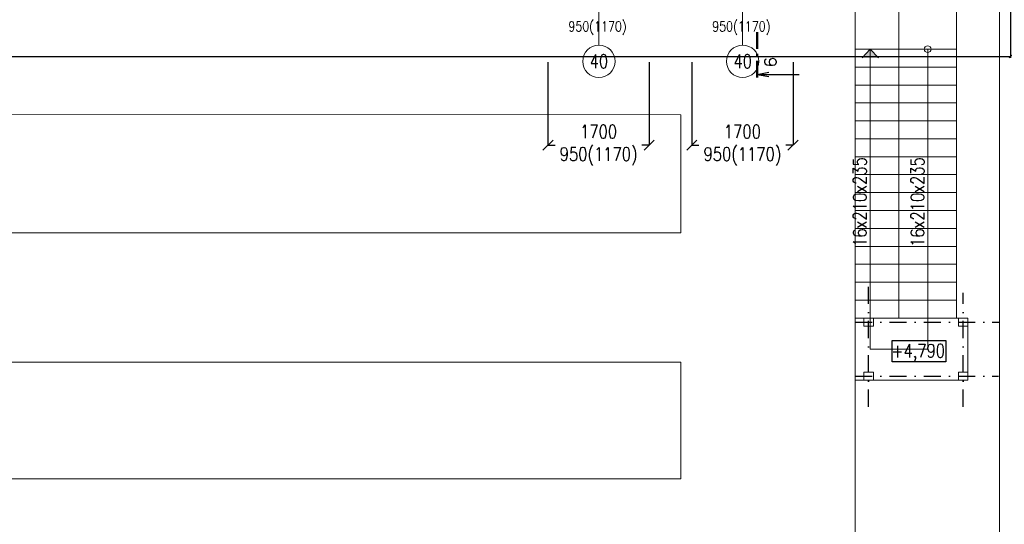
# Model space of a CAD drawing. Header units: millimetres. Extents: x -238874 to 551972, y -298952 to 658415.
# Tile 230 of 256: x 55213 to 69798, y 155898 to 163367. Entities that reach past the tile are written whole.
import ezdxf
from ezdxf.enums import TextEntityAlignment as Align

# ---------------------------------------------------------------- set-up
doc = ezdxf.new("R2010")
doc.units = ezdxf.units.MM
doc.header["$LTSCALE"] = 20
doc.linetypes.add('ČERCHOVANÁ', pattern=[25.4, 12.7, -6.35, 0, -6.35])
for name, color, linetype, lineweight in [('CKBUBLINY', 1, 'Continuous', 18), ('CKBUBLINY_POPIS', 3, 'Continuous', 25), ('CKKOTY', 3, 'Continuous', 18), ('CKSYMBOLY', 21, 'Continuous', 25), ('PRUCHODY', 7, 'Continuous', 18)]:
    doc.layers.add(name, color=color, linetype=linetype, lineweight=lineweight)
for name, color, linetype in [('CZ', 255, 'Continuous'), ('KOTY', 8, 'Continuous'), ('OSYSTAVBA', 101, 'ČERCHOVANÁ')]:
    doc.layers.add(name, color=color, linetype=linetype)
doc.styles.add('SIMPLEX', font='SIMPLEX.shx', dxfattribs={"width": 0.8, "bigfont": 'CAD13.shx'})
doc.styles.get("Standard").update_dxf_attribs({"font": 'simplex.shx', "width": 0.8})
doc.dimstyles.new('CADKON', dxfattribs={"dimscale": 100, "dimtxt": 2, "dimasz": 1.5, "dimexe": 0, "dimexo": 2, "dimgap": 0.6, "dimtad": 1, "dimrnd": 1, "dimtxsty": 'Standard', "dimblk1": 'OBLIQUE', "dimblk2": 'OBLIQUE', "dimsah": 1, "dimcen": 2.5, "dimadec": 1, "dimazin": 2, "dimtfac": 1, "dimtix": 1, "dimtmove": 2, "dimatfit": 3, "dimldrblk": 'OPEN30', "dimfxl": 5, "dimtfill": 1, "dimtolj": 1, "dimarcsym": 0})
doc.dimstyles.new('CKA', dxfattribs={"dimtxt": 200, "dimasz": 40, "dimexe": 20, "dimexo": 0.2, "dimgap": 50, "dimtad": 1, "dimdec": 0, "dimrnd": 1, "dimzin": 0, "dimdsep": 46, "dimtxsty": 'Standard', "dimblk1": 'OBLIQUE', "dimblk2": 'OBLIQUE', "dimsah": 1, "dimcen": 0.09, "dimclrd": 253, "dimclre": 253, "dimclrt": 253, "dimadec": 0, "dimazin": 0, "dimtfac": 1, "dimtdec": 0, "dimtix": 1, "dimtmove": 2, "dimatfit": 3, "dimfxl": 1, "dimtolj": 1, "dimtzin": 0, "dimarcsym": 0})

# ---------------------------------------------------------------- blocks, each defined once
blk = doc.blocks.new('_OBLIQUE')
at = {"color": 0, "linetype": 'ByBlock'}
blk.add_line((-0.5, -0.5), (0.5, 0.5), dxfattribs=at)
blk = doc.blocks.new('*D1686')
at = {"layer": 'DEFPOINTS', "color": 0, "transparency": 16777216}
for p in [(36762, 164067), (69888, 164067), (69888, 162823)]:
    blk.add_point(p, dxfattribs=at)
at = {"layer": 'KOTY', "lineweight": -2, "transparency": 16777216}
for p, q in [((69888, 163686), (69888, 162803)), ((36762, 162823), (69888, 162823))]:
    blk.add_line(p, q, dxfattribs=at)
at = {"layer": 'KOTY', "lineweight": -2, "transparency": 16777216, "xscale": 40, "yscale": 40, "zscale": 40, "rotation": 180}
blk.add_blockref('_OBLIQUE', (36762, 162823), dxfattribs=at)
at = {"layer": 'KOTY', "lineweight": -2, "transparency": 16777216, "xscale": 40, "yscale": 40, "zscale": 40}
blk.add_blockref('_OBLIQUE', (69888, 162823), dxfattribs=at)
at = {"layer": 'KOTY', "transparency": 16777216, "insert": (53325, 162948), "char_height": 150, "attachment_point": 5, "style": 'SIMPLEX'}
blk.add_mtext('\\A1;33126', dxfattribs=at)
blk = doc.blocks.new('*D3597')
at = {"layer": 'CKKOTY', "color": 0, "lineweight": -2, "transparency": 16777216}
for p, q in [((65168, 162737), (65168, 161511)), ((66668, 162740), (66668, 161511)), ((65168, 161511), (65275, 161511)), ((66668, 161511), (66561, 161511))]:
    blk.add_line(p, q, dxfattribs=at)
at = {"layer": 'DEFPOINTS', "color": 0, "transparency": 16777216}
for p in [(65168, 162937), (66668, 162940), (66668, 161511)]:
    blk.add_point(p, dxfattribs=at)
at = {"layer": 'CKKOTY', "color": 0, "lineweight": -2, "transparency": 16777216, "xscale": 150, "yscale": 150, "zscale": 150}
blk.add_blockref('_OBLIQUE', (66668, 161511), dxfattribs=at)
at = {"layer": 'CKKOTY', "color": 0, "transparency": 16777216, "insert": (65918, 161511), "char_height": 200, "attachment_point": 5, "bg_fill": 3, "box_fill_scale": 1.1, "bg_fill_color": 256, "bg_fill_true_color": 13158600, "bg_fill_transparency": 0}
blk.add_mtext('\\A1;1700\\P950(1170)', dxfattribs=at)
at = {"layer": 'CKKOTY', "color": 0, "lineweight": -2, "transparency": 16777216, "xscale": 150, "yscale": 150, "zscale": 150, "rotation": 180}
blk.add_blockref('_OBLIQUE', (65168, 161511), dxfattribs=at)
blk = doc.blocks.new('_Open30')
at = {"color": 0, "lineweight": -2}
for p, q in [((-1, 0.268), (0, 0)), ((0, 0), (-1, -0.268)), ((0, 0), (-1, 0))]:
    blk.add_line(p, q, dxfattribs=at)
blk = doc.blocks.new('*D3602')
at = {"layer": 'CKKOTY', "color": 0, "lineweight": -2, "transparency": 16777216}
for p, q in [((63038, 162737), (63038, 161511)), ((64538, 162740), (64538, 161511)), ((63038, 161511), (63145, 161511)), ((64538, 161511), (64431, 161511))]:
    blk.add_line(p, q, dxfattribs=at)
at = {"layer": 'DEFPOINTS', "color": 0, "transparency": 16777216}
for p in [(63038, 162937), (64538, 162940), (64538, 161511)]:
    blk.add_point(p, dxfattribs=at)
at = {"layer": 'CKKOTY', "color": 0, "lineweight": -2, "transparency": 16777216, "xscale": 150, "yscale": 150, "zscale": 150}
blk.add_blockref('_OBLIQUE', (64538, 161511), dxfattribs=at)
at = {"layer": 'CKKOTY', "color": 0, "transparency": 16777216, "insert": (63788, 161511), "char_height": 200, "attachment_point": 5, "bg_fill": 3, "box_fill_scale": 1.1, "bg_fill_color": 256, "bg_fill_true_color": 13158600, "bg_fill_transparency": 0}
blk.add_mtext('\\A1;1700\\P950(1170)', dxfattribs=at)
at = {"layer": 'CKKOTY', "color": 0, "lineweight": -2, "transparency": 16777216, "xscale": 150, "yscale": 150, "zscale": 150, "rotation": 180}
blk.add_blockref('_OBLIQUE', (63038, 161511), dxfattribs=at)
blk = doc.blocks.new('rez1_dl')
for q in [(-0.122, -0.689), (0, -2.5), (0.122, -0.689)]:
    blk.add_line((0, 0), q)
at = {"const_width": 0.14}
for points in [[(-0.196, 0), (0.804, 0)], [(1.084, 0), (1.224, 0)], [(1.504, 0), (2.504, 0)]]:
    blk.add_lwpolyline(points, dxfattribs=at)
blk.add_attdef('A2', (0.397, -0.451), '', height=0.7, rotation=270)
blk.add_attdef('A1', (0.422, -1.145), '', height=0.7)
blk = doc.blocks.new('CK_BUBBLE_1_0_0')
at = {"color": 0, "linetype": 'ByBlock', "lineweight": -2}
blk.add_circle((0, 0), 1, dxfattribs=at)

msp = doc.modelspace()

# ---------------------------------------------------------------- hatches: boundary and pattern name
at = {"layer": 'PRUCHODY'}
for points in [[(67692.346, 162801.627), (67812.962, 162930.863), (67933.578, 162801.627)], [(67933.578, 162801.627), (67812.962, 162930.863), (67692.346, 162801.627)]]:
    msp.add_hatch(color=256, dxfattribs=at).paths.add_polyline_path(points)

# ---------------------------------------------------------------- linework, layer by layer
at = {"layer": 'CZ', "color": 7}
msp.add_lwpolyline([(68134.543, 158617.175), (68933.57, 158617.175), (68933.57, 158301.237), (68134.543, 158301.237)], close=True, dxfattribs=at)
at = {"layer": 'OSYSTAVBA'}
for p, q in [((67787.962, 157638.109), (67787.962, 159412.004)), ((67787.962, 157638.109), (67787.962, 159325.357)), ((69187.962, 157638.109), (69187.962, 159325.357)), ((67587.962, 158890.863), (69714.909, 158890.863)), ((67587.962, 158090.863), (69711.407, 158090.863))]:
    msp.add_line(p, q, dxfattribs=at)
at = {"layer": 'PRUCHODY'}
for p, q in [((67587.962, 151152.9), (67587.962, 164060.863)), ((68237.962, 162930.863), (68237.962, 164060.863)), ((69087.962, 158950.863), (69087.962, 164060.863)), ((69727.962, 152380.863), (69727.962, 164060.863)), ((68237.962, 162930.863), (67587.962, 162930.863)), ((67692.346, 162801.627), (67812.962, 162930.863)), ((67812.962, 162930.863), (67812.962, 158490.863)), ((67933.578, 162801.627), (67812.962, 162930.863)), ((68237.962, 158950.863), (68237.962, 162930.863)), ((68237.962, 162930.863), (69087.962, 162930.863)), ((68662.962, 162930.863), (68662.962, 158950.863)), ((68662.962, 158950.863), (68662.962, 158490.863)), ((67812.962, 158490.863), (68662.962, 158490.863))]:
    msp.add_line(p, q, dxfattribs=at)
for points in [[(67587.962, 162665.529), (68237.962, 162665.529)], [(69087.962, 162665.529), (68237.962, 162665.529)], [(67587.962, 162400.196), (68237.962, 162400.196)], [(69087.962, 162400.196), (68237.962, 162400.196)], [(67587.962, 162134.863), (68237.962, 162134.863)], [(69087.962, 162134.863), (68237.962, 162134.863)], [(67587.962, 161869.529), (68237.962, 161869.529)], [(69087.962, 161869.529), (68237.962, 161869.529)], [(67587.962, 161604.196), (68237.962, 161604.196)], [(69087.962, 161604.196), (68237.962, 161604.196)], [(67587.962, 161338.863), (68237.962, 161338.863)], [(69087.962, 161338.863), (68237.962, 161338.863)], [(67587.962, 161073.529), (68237.962, 161073.529)], [(69087.962, 161073.529), (68237.962, 161073.529)], [(67587.962, 160808.196), (68237.962, 160808.196)], [(69087.962, 160808.196), (68237.962, 160808.196)], [(67587.962, 160542.863), (68237.962, 160542.863)], [(69087.962, 160542.863), (68237.962, 160542.863)], [(67587.962, 160277.529), (68237.962, 160277.529)], [(69087.962, 160277.529), (68237.962, 160277.529)], [(67587.962, 160012.196), (68237.962, 160012.196)], [(69087.962, 160012.196), (68237.962, 160012.196)], [(67587.962, 159746.863), (68237.962, 159746.863)], [(69087.962, 159746.863), (68237.962, 159746.863)], [(67587.962, 159481.529), (68237.962, 159481.529)], [(69087.962, 159481.529), (68237.962, 159481.529)], [(67587.962, 159216.196), (68237.962, 159216.196)], [(69087.962, 159216.196), (68237.962, 159216.196)], [(67587.962, 158030.863), (69257.962, 158030.863), (69257.962, 158950.863), (67587.962, 158950.863)]]:
    msp.add_lwpolyline(points, dxfattribs=at)
for points in [[(65007.598, 161960.863), (53455.053, 161961.704), (53455.053, 160211.704), (65007.598, 160210.863)], [(67717.962, 158830.863), (67857.962, 158830.863), (67857.962, 158950.863), (67717.962, 158950.863)], [(69117.962, 158830.863), (69257.962, 158830.863), (69257.962, 158950.863), (69117.962, 158950.863)], [(53455.053, 158295.846), (65007.598, 158295.846), (65007.598, 156570.863), (53455.053, 156570.863)], [(67717.962, 158030.863), (67857.962, 158030.863), (67857.962, 158150.863), (67717.962, 158150.863)], [(69117.962, 158030.863), (69257.962, 158030.863), (69257.962, 158150.863), (69117.962, 158150.863)]]:
    msp.add_lwpolyline(points, close=True, dxfattribs=at)
msp.add_circle((68662.962, 162930.863), 50, dxfattribs=at)

# ---------------------------------------------------------------- texts
at = {"layer": 'CZ', "color": 7, "char_height": 200, "width": 1830.1, "attachment_point": 1, "rotation": 90}
for insert in [(67557.79, 160002.627), (68411.877, 160002.627)]:
    msp.add_mtext('16x210x235', dxfattribs=dict(at, insert=insert))
at = {"layer": 'CZ', "color": 7, "insert": (68124.425, 158566.517), "char_height": 200, "width": 1830.1, "attachment_point": 1}
msp.add_mtext('+4,790', dxfattribs=at)
at = {"layer": 'KOTY', "char_height": 150, "attachment_point": 5, "style": 'SIMPLEX'}
for insert in [(63772.962, 163242.437), (63772.962, 163242.437), (65902.962, 163242.437)]:
    msp.add_mtext('950(1170)', dxfattribs=dict(at, insert=insert))

# ---------------------------------------------------------------- dimensions: what is measured, and where the dimension line sits
at = {"layer": 'KOTY'}
dim = msp.add_linear_dim(base=(69887.962, 162822.969), p1=(36762.411, 164066.577), p2=(69887.962, 164066.577), angle=180, text='33126', dimstyle='CKA', override={"dimtxt": 150, "dimexo": 380.774374, "dimtxsty": 'SIMPLEX', "dimse1": 1, "dimclrd": 256, "dimclre": 256, "dimclrt": 256}, dxfattribs=at)
dim.commit()
dim.dimension.update_dxf_attribs({"geometry": '*D1686', "text_midpoint": (53325.187, 162947.969)})

# ---------------------------------------------------------------- next in the draw order: dimensions: what is measured, and where the dimension line sits
at = {"layer": 'CKKOTY'}
for base, p1, p2, picture, middle in [((64537.962, 161510.835), (63037.962, 162936.596), (64537.962, 162939.929), '*D3602', (63787.962, 161510.835)), ((66667.962, 161510.835), (65167.962, 162936.596), (66667.962, 162939.929), '*D3597', (65917.962, 161510.835))]:
    dim = msp.add_linear_dim(base=base, p1=p1, p2=p2, text='1700\\P950(1170)', dimstyle='CADKON', dxfattribs=at)
    dim.commit()
    dim.dimension.update_dxf_attribs({"geometry": picture, "text_midpoint": middle, "dimtype": 160})

# ---------------------------------------------------------------- next in the draw order: linework, layer by layer
at = {"layer": 'CKBUBLINY'}
for p, q in [((63791.92, 162990.584), (63787.962, 164344.197)), ((65921.92, 162990.584), (65917.962, 164344.197))]:
    msp.add_line(p, q, dxfattribs=at)

# ---------------------------------------------------------------- next in the draw order: block references
ref = msp.add_blockref('CK_BUBBLE_1_0_0', (63792.622, 162750.585), dxfattribs=dict(at, xscale=240, yscale=240, zscale=240))
ref.add_attrib('NUM1', '40', dxfattribs={"layer": 'CKBUBLINY_POPIS', "height": 200, "width": 0.8, "flags": 8}).set_placement((63792.622, 162750.585), align=Align.MIDDLE_CENTER)
ref = msp.add_blockref('CK_BUBBLE_1_0_0', (65922.622, 162750.585), dxfattribs=dict(at, xscale=240, yscale=240, zscale=240))
ref.add_attrib('NUM1', '40', dxfattribs={"layer": 'CKBUBLINY_POPIS', "height": 200, "width": 0.8, "flags": 8}).set_placement((65922.622, 162750.585), align=Align.MIDDLE_CENTER)
at = {"layer": 'CKSYMBOLY', "xscale": 250, "yscale": 250, "zscale": 250, "rotation": 90}
msp.add_blockref('rez1_dl', (66135.445, 162557.635), dxfattribs=at).add_auto_attribs({'A1': '6'})

doc.saveas('drawing.dxf')
